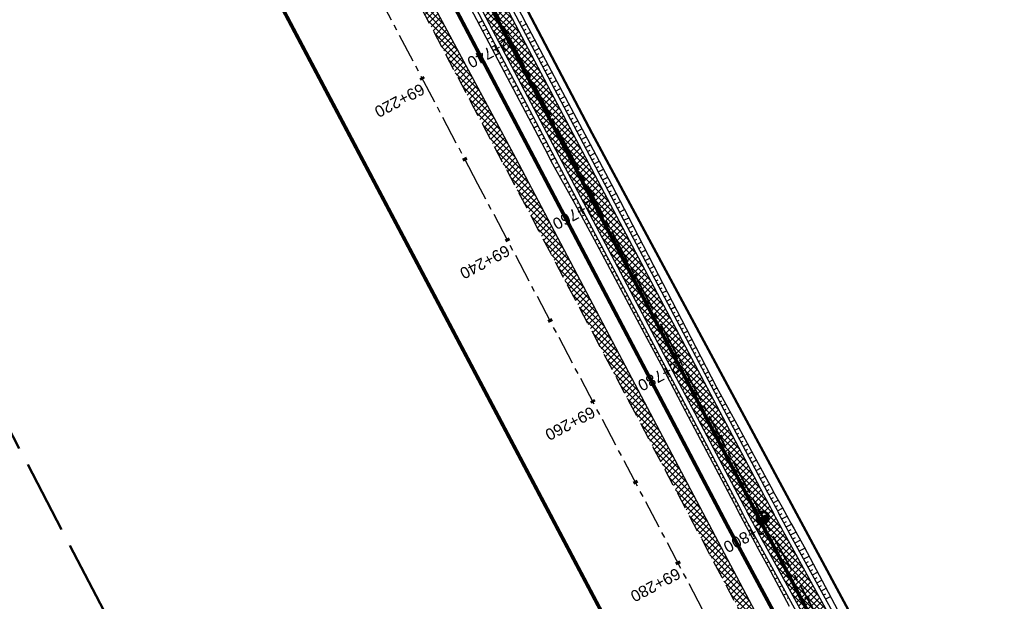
# Model space of a CAD drawing. Header units: metres. Extents: x 7529615 to 7533751, y 5721195 to 5727898.
# Tile 51 of 138: x 7530940 to 7531048, y 5725317 to 5725381. Entities that reach past the tile are written whole.
import ezdxf

# ---------------------------------------------------------------- set-up
doc = ezdxf.new("R2010")
doc.units = ezdxf.units.M
for name, pattern in [('CENTER', [50.8, 31.75, -6.35, 6.35, -6.35]), ('CENTER2', [28.575, 19.05, -3.175, 3.175, -3.175]), ('HIDDEN', [9.525, 6.35, -3.175]), ('L_0_09', [2.5, 2, -0.5])]:
    doc.linetypes.add(name, pattern=pattern)
for name, color, linetype in [('C-DROGI-SYTUACJA-ETYKIETY', 7, 'Continuous'), ('D-hatch-pobocza', 131, 'Continuous'), ('D-pobocza', 60, 'Continuous'), ('D-rowy', 160, 'Continuous'), ('D-skarpa', 2, 'Continuous'), ('D-skarpa-kreskowanie', 2, 'Continuous')]:
    doc.layers.add(name, color=color, linetype=linetype)
for name, color, linetype, lineweight, true_color in [('D-hatch-ciag-pieszo-rowerowy', 7, 'Continuous', 13, 0xff9f80), ('D-linia-podzialowa-ZRID', 7, 'Continuous', 50, 0x40ff00), ('zakres-mdcp', 7, 'L_0_09', 50, 0xff05ff)]:
    doc.layers.add(name, color=color, linetype=linetype, lineweight=lineweight, true_color=true_color)
for name, color, linetype, lineweight in [('D-krawędzie', 3, 'Continuous', 30), ('D-obrzeża', 2, 'Continuous', 30), ('D-oś', 2, 'CENTER', 30), ('D-pas-drogowy', 7, 'HIDDEN', 50)]:
    doc.layers.add(name, color=color, linetype=linetype, lineweight=lineweight)
doc.layers.add('poprzeczki', color=7, linetype='Continuous', true_color=0x0000c7)
doc.styles.get("Standard").update_dxf_attribs({"font": 'arial.ttf'})
pattern_1 = [(45, (0, 0), (-0.33675960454, 0.33675960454), []), (135, (0, 0), (-0.33675960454, -0.33675960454), [])]

# ---------------------------------------------------------------- blocks, each defined once
blk = doc.blocks.new('AeccTickLine')
at = {"color": 0, "linetype": 'ByBlock', "lineweight": -2}
blk.add_line((0, 1), (0, -1), dxfattribs=at)
blk = doc.blocks.new('kilometraz')
at = {"linetype": 'ByBlock', "lineweight": -2}
blk.add_hatch(color=0, dxfattribs=at).paths.add_polyline_path([(0, -0.28125, 0.41421356), (0.28125, 0, 0.41421356), (0, 0.28125)])
at = {"color": 0, "linetype": 'ByBlock', "lineweight": -2}
blk.add_line((0, 0.28125), (0, -0.28125), dxfattribs=at)
blk.add_circle((0, 0), 0.28125, dxfattribs=at)

msp = doc.modelspace()

# ---------------------------------------------------------------- hatches: boundary and pattern name
at = {"layer": 'D-hatch-ciag-pieszo-rowerowy'}
h = msp.add_hatch(dxfattribs=at)
h.set_pattern_fill('ANSI37', color=256, scale=0.15, style=0)
h.set_pattern_definition(pattern_1)
h.paths.add_polyline_path([(7530966.879, 5725432.357), (7530965.549, 5725432.2), (7530999.633, 5725367.556), (7531003.472, 5725360.289), (7531004.677, 5725360.684), (7531000.738, 5725368.139)])
h.paths.add_polyline_path([(7530965.549, 5725432.2), (7530964.218, 5725432.043), (7530998.527, 5725366.973), (7531002.267, 5725359.893), (7531003.472, 5725360.289), (7530999.633, 5725367.556)])
h = msp.add_hatch(dxfattribs=at)
h.set_pattern_fill('ANSI37', color=256, scale=0.15, style=0)
h.set_pattern_definition(pattern_1)
h.paths.add_polyline_path([(7531004.677, 5725360.684), (7531003.472, 5725360.289), (7531020.53, 5725328.004, 0.0040668), (7531022.845, 5725323.708), (7531032.808, 5725305.571, -0.0042281), (7531035.213, 5725301.104), (7531043.691, 5725285.032), (7531044.822, 5725285.569), (7531036.314, 5725301.696, 0.0042281), (7531033.909, 5725306.164), (7531023.945, 5725324.301, -0.0040668), (7531021.63, 5725328.597)])
h.paths.add_polyline_path([(7531003.472, 5725360.289), (7531002.267, 5725359.893), (7531019.429, 5725327.411, 0.0040668), (7531021.744, 5725323.115), (7531031.707, 5725304.978, -0.0042281), (7531034.112, 5725300.511), (7531042.561, 5725284.496), (7531043.691, 5725285.032), (7531035.213, 5725301.104, 0.0042281), (7531032.808, 5725305.571), (7531022.845, 5725323.708, -0.0040668), (7531020.53, 5725328.004)])
at = {"layer": 'D-hatch-pobocza'}
h = msp.add_hatch(dxfattribs=at)
h.set_pattern_fill('ANSI37', color=256, scale=0.15, style=0)
h.set_pattern_definition(pattern_1)
h.paths.add_polyline_path([(7531057.01, 5725246.72), (7531044.19, 5725271.11), (7531030.97, 5725296.42), (7531019.37, 5725318.31), (7531007.54, 5725340.71), (7530994.47, 5725365.47), (7530982.58, 5725387.65), (7530971.81, 5725408.22), (7530959.96, 5725430.76), (7530944.54, 5725460.14), (7530935.92, 5725477.07), (7530923.1, 5725500.31), (7530908, 5725529.49), (7530889.658, 5725563.375), (7530889.586, 5725561.257), (7530918.172, 5725507.178), (7530950.163, 5725446.305), (7530993.419, 5725364.265), (7531022.766, 5725308.719), (7531053.81, 5725249.872), (7531081.166, 5725197.875), (7531103.902, 5725154.541), (7531128.123, 5725108.448), (7531149.321, 5725068.209), (7531151.44, 5725067.36), (7531152.004, 5725067.286), (7531141.2, 5725086.69), (7531129.87, 5725108.78), (7531118.46, 5725130.11), (7531107.39, 5725151.39), (7531095.36, 5725174.01), (7531083.61, 5725196.49), (7531071.56, 5725218.8)])

# ---------------------------------------------------------------- linework, layer by layer
at = {"layer": 'D-krawędzie', "linetype": 'HIDDEN', "ltscale": 0.3, "flags": 128}
msp.add_lwpolyline([(7530572.01, 5726166.06), (7530620.381, 5726072.761), (7530641.555, 5726032.008), (7530660.961, 5725995.07), (7530689.128, 5725941.54), (7530707.336, 5725907.032), (7530725.256, 5725873.093), (7530743.97, 5725837.654), (7530770.527, 5725787.119), (7530787.864, 5725754.267), (7530809.898, 5725712.542), (7530824.739, 5725684.389), (7530840.856, 5725653.693), (7530860.675, 5725616.154), (7530865.283, 5725607.394), (7530878.05, 5725583.08), (7530918.172, 5725507.178), (7530950.163, 5725446.305), (7530993.419, 5725364.265), (7531022.766, 5725308.719), (7531053.81, 5725249.872), (7531081.166, 5725197.875), (7531103.902, 5725154.541), (7531128.123, 5725108.448), (7531149.3, 5725068.25), (7531167.38, 5725033.767), (7531197.165, 5724976.988), (7531228.151, 5724918.034), (7531253.153, 5724870.491), (7531286.796, 5724806.654), (7531306.74, 5724768.665), (7531335.094, 5724714.652), (7531357.319, 5724672.439), (7531373.645, 5724641.454), (7531392.162, 5724605.999), (7531418.48, 5724555.853), (7531439.727, 5724515.582), (7531468.399, 5724461.077), (7531491.782, 5724416.528), (7531531.99, 5724339.833), (7531557.227, 5724291.659), (7531569.852, 5724267.577), (7531591.376, 5724226.548), (7531610.004, 5724191.103), (7531616.883, 5724177.999), (7531629.985, 5724153.025), (7531641.007, 5724132.022), (7531664.906, 5724087.617), (7531677.644, 5724064.786), (7531683.112, 5724054.988), (7531686.753, 5724048.18), (7531695.448, 5724031.697), (7531703.749, 5724015.917), (7531709.214, 5724005.514), (7531719.389, 5723986.147), (7531726.295, 5723973), (7531732.741, 5723960.736), (7531735.13, 5723956.19)], dxfattribs=at)
at = {"layer": 'D-linia-podzialowa-ZRID', "color": 12, "ltscale": 15, "true_color": 0xc70000}
msp.add_lwpolyline([(7530900.952, 5725579.946), (7530904.81, 5725571.977), (7530903.682, 5725568.566), (7530908.901, 5725558.845), (7530910.252, 5725545.672), (7530912.873, 5725538.646), (7530945.278, 5725478.464), (7530959.692, 5725450.246), (7531002.827, 5725368.192), (7531044.704, 5725290.314), (7531064.099, 5725253.213), (7531083.01, 5725216.678), (7531113.013, 5725158.466), (7531137.364, 5725113.071), (7531150.831, 5725086.712), (7531159.746, 5725076.641)], dxfattribs=at)
at = {"layer": 'D-obrzeża'}
for points in [[(7531033.909, 5725306.164), (7531023.945, 5725324.301, -0.0040668), (7531021.63, 5725328.597), (7531000.738, 5725368.139), (7530957.484, 5725450.176), (7530925.491, 5725511.052), (7530911.472, 5725537.574, -0.1134664), (7530908.012, 5725550.564), (7530907.843, 5725555.506, 0.1127731), (7530906.702, 5725559.812), (7530903.597, 5725565.724, -0.1193449), (7530903.024, 5725568.007), (7530902.99, 5725572.112)], [(7530898.537, 5725569.984), (7530903.161, 5725561.178, -0.1127731), (7530905.442, 5725552.566), (7530905.533, 5725549.904, 0.1134664), (7530908.993, 5725536.913), (7530923.28, 5725509.886), (7530955.272, 5725449.011), (7530998.527, 5725366.973), (7531019.429, 5725327.411, 0.0040668), (7531021.744, 5725323.115), (7531031.707, 5725304.978, -0.0042281)]]:
    msp.add_lwpolyline(points, format="xyb", dxfattribs=at)
at = {"layer": 'D-oś', "ltscale": 0.1}
msp.add_lwpolyline([(7531164.28, 5725032.142), (7531146.202, 5725066.622), (7531125.026, 5725106.818), (7531100.803, 5725152.914), (7531078.067, 5725196.247), (7531050.713, 5725248.241), (7531019.672, 5725307.084), (7530990.323, 5725362.632), (7530947.066, 5725444.675), (7530915.075, 5725505.546), (7530874.954, 5725581.449)], dxfattribs=at)
at = {"layer": 'D-oś', "linetype": 'CENTER2', "lineweight": 35, "ltscale": 0.2}
msp.add_lwpolyline([(7530894.636, 5725580.102), (7530904.4, 5725561.506, -0.1127731), (7530906.681, 5725552.894), (7530906.773, 5725550.234, 0.1134664), (7530910.233, 5725537.244), (7530924.386, 5725510.469), (7530956.378, 5725449.593), (7530999.633, 5725367.556), (7531020.53, 5725328.004, 0.0040668), (7531022.845, 5725323.708), (7531022.845, 5725323.708), (7531032.808, 5725305.571, -0.0042281)], format="xyb", dxfattribs=at)
at = {"layer": 'D-pas-drogowy', "ltscale": 0.2, "flags": 128}
msp.add_lwpolyline([(7531633.019, 5724182.834, 0.4, 0.4, 0), (7531617.559, 5724211.608, 0.4, 0.4, 0), (7531566.784, 5724302.736, 0.4, 0.4, 0), (7531538.419, 5724356.47, 0.4, 0.4, 0), (7531526.32, 5724379.39, 0.4, 0.4, 0), (7531516.102, 5724393.607, 0.4, 0.4, 0.0014851), (7531513.78, 5724396.838, 0.4, 0.4, 0), (7531501.87, 5724413.41, 0.4, 0.4, 0), (7531474.926, 5724464.508, 0.4, 0.4, 0), (7531446.2, 5724518.992, 0.4, 0.4, 0), (7531424.962, 5724559.262, 0.4, 0.4, 0), (7531398.444, 5724609.566, 0.4, 0.4, 0), (7531379.647, 5724645.216, 0.4, 0.4, 0), (7531365.23, 5724672.56, 0.4, 0.4, 0), (7531341.306, 5724717.915, 0.4, 0.4, 0), (7531312.9, 5724771.789, 0.4, 0.4, 0), (7531292.591, 5724810.307, 0.4, 0.4, 0), (7531259.392, 5724873.271, 0.4, 0.4, 0), (7531233.74, 5724921.923, 0.4, 0.4, 0), (7531203.073, 5724980.092, 0.4, 0.4, 0), (7531173.471, 5725036.225, 0.4, 0.4, 0), (7531168.27, 5725046.09, 0.4, 0.4, 0), (7531172.29, 5725062.58, 0.4, 0.4, 0), (7531166.31, 5725074.58, 0.4, 0.4, 0), (7531150.32, 5725079.6, 0.4, 0.4, 0), (7531141.5, 5725096.43, 0.4, 0.4, 0), (7531109.312, 5725157.814, 0.4, 0.4, 0), (7531086.641, 5725201.048, 0.4, 0.4, 0), (7531059.198, 5725253.384, 0.4, 0.4, 0), (7531028.207, 5725312.489, 0.4, 0.4, 0), (7530999.105, 5725367.99, 0.4, 0.4, 0), (7530956.248, 5725449.725, 0.4, 0.4, 0), (7530924.398, 5725510.464, 0.4, 0.4, 0), (7530897.51, 5725561.74, 0.4, 0.4, 0), (7530894.46, 5725566.14, 0.4, 0.4, 0), (7530892.16, 5725570.49, 0.4, 0.4, 0), (7530869.363, 5725613.307, 0.4, 0.4, 0), (7530861.694, 5725627.705, 0.4, 0.4, 0), (7530852.74, 5725644.52, 0.4, 0.4, 0), (7530831.51, 5725684.2, 0.4, 0.4, 0), (7530811.13, 5725722.52, 0.4, 0.4, 0), (7530792.348, 5725757.941, 0.4, 0.4, 0), (7530768.03, 5725803.8, 0.4, 0.4, 0), (7530748.769, 5725840.179, 0.4, 0.4, 0), (7530727.7, 5725879.97, 0.4, 0.4, 0), (7530712.098, 5725909.545, 0.4, 0.4, 0), (7530693.644, 5725944.645, 0.4, 0.4, 0), (7530665.702, 5725997.539, 0.4, 0.4, 0), (7530641.76, 5726042.88, 0.4, 0.4, 0), (7530616.5, 5726091.48, 0.4, 0.4, 0), (7530604.628, 5726114.32, 0.4, 0.4, -0.0077628), (7530602.5, 5726118.43, 0.4, 0.4, 0), (7530603.992, 5726123.395, 0.4, 0.4, 0), (7530606.53, 5726131.84, 0.4, 0.4, 0), (7530603.27, 5726136.83, 0.4, 0.4, 0), (7530593.776, 5726151.369, 0.4, 0.4, 0), (7530590.203, 5726156.84, 0.4, 0.4, 0), (7530583.3, 5726167.41, 0.4, 0.4, 0), (7530580.578, 5726170.428, 0.4, 0.4, 0), (7530575.85, 5726175.67, 0.4, 0.4, 0), (7530569.01, 5726186.66, 0.4, 0.4, 0), (7530562.555, 5726199.189, 0.4, 0.4, 0), (7530555.67, 5726211.39, 0.4, 0.4, 0), (7530548.29, 5726224.23, 0.4, 0.4, 0), (7530540.58, 5726237.71, 0.4, 0.4, 0), (7530532.68, 5726252.65, 0.4, 0.4, 0), (7530524.06, 5726269.35, 0.4, 0.4, 0), (7530502.82, 5726309.91, 0.4, 0.4, 0), (7530488.83, 5726336.63, 0.4, 0.4, 0), (7530466.03, 5726380.16, 0.4, 0.4, 0), (7530438.47, 5726432.77, 0.4, 0.4, 0), (7530424.53, 5726459.09, 0.4, 0.4, 0), (7530401.63, 5726502.97, 0.4, 0.4, 0), (7530383.38, 5726538.06, 0.4, 0.4, 0), (7530353.97, 5726593.52, 0.4, 0.4, 0), (7530338.47, 5726622.74, 0.4, 0.4, 0), (7530322.01, 5726653.88, 0.4, 0.4, 0), (7530297.54, 5726700.33, 0.4, 0.4, 0), (7530287.38, 5726719.6, 0.4, 0.4, 0), (7530285.95, 5726722.316, 0.4, 0.4, 0), (7530280.26, 5726733.12, 0.4, 0.4, 0), (7530266.73, 5726758.74, 0.4, 0.4, 0), (7530260.42, 5726770.47, 0.4, 0.4, 0), (7530253.25, 5726783.82, 0.4, 0.4, 0), (7530244.95, 5726799.33, 0.4, 0.4, 0), (7530239.39, 5726808.49, 0.4, 0.4, 0), (7530238.29, 5726807.9, 0.4, 0.4, 0), (7530218.11, 5726850.67, 0.4, 0.4, 0), (7530175.907, 5726928.168, 0.4, 0.4, 0), (7530096.68, 5727076.15, 0.4, 0.4, 0), (7530094.68, 5727079.89, 0.4, 0.4, 0), (7530064.597, 5727135.523, 0.4, 0.4, 0), (7530046.731, 5727168.892, 0.4, 0.4, 0), (7530025.803, 5727208.461, 0.4, 0.4, 0), (7530012.847, 5727232.979, 0.4, 0.4, 0), (7529994.15, 5727268.45, 0.4, 0.4, 0), (7529981.671, 5727291.93, 0.4, 0.4, 0), (7529949.89, 5727351.73, 0.4, 0.4, 0), (7529924.75, 5727399.03, 0.4, 0.4, 0), (7529915.516, 5727417.1, 0.4, 0.4, 0), (7529885.83, 5727475.19, 0.4, 0.4, 0), (7529862.56, 5727519.97, 0.4, 0.4, 0), (7529852.985, 5727538.191, 0.4, 0.4, 0), (7529836.513, 5727569.511, 0.4, 0.4, 0), (7529815.369, 5727609.141, 0.4, 0.4, 0), (7529792.795, 5727651.247, 0.4, 0.4, 0), (7529774.199, 5727685.858, 0.4, 0.4, 0), (7529746.966, 5727736.059, 0.4, 0.4, 0), (7529733.92, 5727757.62, 0.4, 0.4, 0), (7529708.607, 5727806.389, 0.4, 0.4, 0), (7529688.492, 5727796.345, 0.4, 0.4, 0), (7529723.55, 5727729.88, 0.4, 0.4, 0), (7529725.42, 5727730.2, 0.4, 0.4, 0), (7529735.38, 5727711.28, 0.4, 0.4, 0), (7529739.21, 5727707.77, 0.4, 0.4, 0), (7529753.31, 5727681.13, 0.4, 0.4, 0), (7529755.178, 5727682.114, 0.4, 0.4, 0), (7529792.102, 5727611.923, 0.4, 0.4, 0), (7529811.741, 5727574.662, 0.4, 0.4, 0), (7529835.194, 5727530.193, 0.4, 0.4, 0), (7529857.56, 5727487.787, 0.4, 0.4, 0), (7529875.155, 5727454.426, 0.4, 0.4, 0), (7529890.63, 5727425.131, 0.4, 0.4, 0), (7529900.671, 5727406.159, 0.4, 0.4, 0), (7529953.284, 5727306.747, 0.4, 0.4, 0), (7529983.208, 5727250.207, 0.4, 0.4, 0), (7530015.379, 5727189.42, 0.4, 0.4, 0), (7530062.319, 5727099.625, 0.4, 0.4, 0), (7530100.06, 5727027.16, 0.4, 0.4, 0), (7530105.06, 5727018.32, 0.4, 0.4, 0), (7530143.175, 5726945.066, 0.4, 0.4, 0), (7530170.547, 5726892.961, 0.4, 0.4, 0), (7530195.92, 5726850.75, 0.4, 0.4, 0), (7530194.71, 5726849.15, 0.4, 0.4, 0), (7530197.22, 5726845.06, 0.4, 0.4, 0), (7530254.03, 5726738.21, 0.4, 0.4, 0), (7530261.371, 5726724.163, 0.4, 0.4, 0), (7530281.54, 5726685.57, 0.4, 0.4, 0), (7530289.214, 5726671.967, 0.4, 0.4, 0), (7530300.51, 5726651.778, 0.4, 0.4, 0), (7530303.939, 5726645.168, 0.4, 0.4, 0), (7530334.708, 5726583.665, 0.4, 0.4, 0), (7530397.759, 5726458.5, 0.4, 0.4, 0), (7530450.41, 5726357.28, 0.4, 0.4, 0), (7530482.4, 5726303.41, 0.4, 0.4, 0), (7530483.688, 5726301.003, 0.4, 0.4, 0), (7530491.35, 5726283.94, 0.4, 0.4, 0), (7530512.67, 5726243.78, 0.4, 0.4, 0), (7530529.43, 5726209.46, 0.4, 0.4, 0), (7530571.29, 5726130.56, 0.4, 0.4, 0), (7530581.28, 5726107.21, 0.4, 0.4, 0), (7530591.16, 5726088.44, 0.4, 0.4, 0), (7530597.42, 5726080.68, 0.4, 0.4, 0), (7530607.21, 5726063.51, 0.4, 0.4, 0), (7530610.82, 5726061.93, 0.4, 0.4, 0), (7530634.935, 5726016.147, 0.4, 0.4, 0), (7530642.914, 5726001.078, 0.4, 0.4, 0), (7530695.12, 5725902.09, 0.4, 0.4, 0), (7530708.718, 5725876.303, 0.4, 0.4, 0), (7530755.54, 5725787.51, 0.4, 0.4, 0), (7530802.56, 5725694.925, 0.4, 0.4, 0), (7530840.085, 5725624.059, 0.4, 0.4, 0), (7530865.243, 5725577.494, 0.4, 0.4, 0), (7530914.557, 5725484.684, 0.4, 0.4, 0), (7530964.182, 5725390.836, 0.4, 0.4, 0), (7531008.007, 5725307.954, 0.4, 0.4, 0), (7531059.253, 5725211.041, 0.4, 0.4, 0), (7531127.66, 5725081.67, 0.4, 0.4, 0), (7531345.12, 5724669.94, 0.4, 0.4, 0), (7531388.464, 5724586.93, 0.4, 0.4, 0), (7531412.35, 5724541.183, 0.4, 0.4, 0), (7531482.09, 5724407.62, 0.4, 0.4, 0), (7531504.02, 5724366.79, 0.4, 0.4, 0), (7531519.374, 5724337.52, 0.4, 0.4, 0), (7531563.749, 5724252.932, 0.4, 0.4, 0), (7531602.175, 5724179.681, 0.4, 0.4, 0), (7531619.177, 5724147.204, 0.4, 0.4, 0), (7531625.038, 5724135.635, 0.4, 0.4, 0), (7531656.796, 5724073.316, 0.4, 0.4, 0), (7531675.12, 5724037.36, 0.4, 0.4, 0), (7531682.71, 5724022.92, 0.4, 0.4, 0), (7531705.565, 5723979.811, 0.4, 0.4, 0), (7531736.606, 5723921.262, 0.4, 0.4, 0), (7531750.46, 5723895.13, 0.4, 0.4, 0), (7531740.77, 5723886.56, 0.4, 0.4, 0), (7531732.86, 5723885, 0.4, 0.4, 0), (7531722.18, 5723887.77, 0.4, 0.4, 0), (7531729.87, 5723862.17, 0.4, 0.4, 0), (7531742.92, 5723861.93, 0.4, 0.4, 0), (7531763.71, 5723859.52, 0.4, 0.4, 0), (7531768.42, 5723854.12, 0.4, 0.4, 0), (7531787.42, 5723817.97, 0.4, 0.4, 0), (7531795.57, 5723809.82, 0.4, 0.4, 0), (7531816.347, 5723819.85, 0.4, 0.4, 0), (7531816.347, 5723819.85, 0.4, 0.4, 0), (7531805.06, 5723843.23, 0.4, 0.4, 0), (7531803.61, 5723886.23, 0.4, 0.4, 0), (7531803.61, 5723886.23, 0.4, 0.4, 0), (7531780.08, 5723929.25, 0.4, 0.4, 0), (7531758.69, 5723936.76, 0.4, 0.4, 0), (7531749.359, 5723946.412, 0.4, 0.4, 0), (7531742.71, 5723953.29, 0.4, 0.4, 0), (7531735.177, 5723967.878, 0.4, 0.4, 0), (7531722.37, 5723992.68, 0.4, 0.4, 0), (7531705.042, 5724030.886, 0.4, 0.4, 0), (7531699.47, 5724043.17, 0.4, 0.4, 0), (7531692.69, 5724058.11, 0.4, 0.4, 0), (7531679.672, 5724084.017, 0.4, 0.4, 0), (7531674.55, 5724094.21, 0.4, 0.4, 0), (7531666.633, 5724114.003, 0.4, 0.4, 0), (7531649, 5724153.82, 0.4, 0.4, 0), (7531641.49, 5724149.34, 0.4, 0.4, 0), (7531626.04, 5724179.34, 0.4, 0.4, 0), (7531633.03, 5724182.84, 0, 0, 0)], format="xyseb", dxfattribs=at)
at = {"layer": 'D-pobocza'}
for points in [[(7530898.085, 5725569.768), (7530902.718, 5725560.945, -0.1127731), (7530904.942, 5725552.549), (7530905.038, 5725549.771, 0.1134664), (7530908.497, 5725536.781), (7530922.837, 5725509.653), (7530954.83, 5725448.778), (7530998.085, 5725366.74), (7531018.989, 5725327.174, 0.0040668), (7531021.304, 5725322.878), (7531031.267, 5725304.741, -0.0042281)], [(7531034.349, 5725306.401), (7531024.385, 5725324.538, -0.0040668), (7531022.07, 5725328.834), (7531001.18, 5725368.373), (7530957.927, 5725450.408), (7530925.934, 5725511.285), (7530911.968, 5725537.706, -0.1134664), (7530908.508, 5725550.696), (7530908.342, 5725555.523, 0.1127731), (7530907.145, 5725560.044), (7530903.027, 5725567.886)]]:
    msp.add_lwpolyline(points, format="xyb", dxfattribs=at)
msp.add_lwpolyline([(7531149.321, 5725068.209), (7531151.44, 5725067.36), (7531152.004, 5725067.286), (7531141.2, 5725086.69), (7531129.87, 5725108.78), (7531118.46, 5725130.11), (7531107.39, 5725151.39), (7531095.36, 5725174.01), (7531083.61, 5725196.49), (7531071.56, 5725218.8), (7531057.01, 5725246.72), (7531044.19, 5725271.11), (7531030.97, 5725296.42), (7531019.37, 5725318.31), (7531007.54, 5725340.71), (7530994.47, 5725365.47), (7530982.58, 5725387.65), (7530971.81, 5725408.22), (7530959.96, 5725430.76), (7530944.54, 5725460.14), (7530935.92, 5725477.07), (7530923.1, 5725500.31), (7530908, 5725529.49), (7530889.658, 5725563.375)], dxfattribs=at)
at = {"layer": 'D-rowy', "linetype": 'HIDDEN', "ltscale": 0.1, "const_width": 0.4, "flags": 128}
msp.add_lwpolyline([(7531149.9, 5725074.79), (7531149.9, 5725074.79), (7531138.641, 5725096.214), (7531118.877, 5725133.871), (7531109.577, 5725151.722), (7531096.948, 5725175.106), (7531083.449, 5725201.131), (7531075.375, 5725216.126), (7531058.983, 5725247.129), (7531038.532, 5725286.309), (7531017.626, 5725325.254), (7530968.704, 5725418.289), (7530946.218, 5725461.539)], dxfattribs=at)
at = {"layer": 'D-skarpa', "linetype": 'Continuous'}
for points in [[(7530956.726, 5725444.573), (7530957.248, 5725443.601), (7530961.367, 5725435.716), (7530963.687, 5725431.287), (7530972.954, 5725413.563), (7530975.274, 5725409.134), (7530984.482, 5725391.379), (7530986.817, 5725386.958), (7530989.166, 5725382.544), (7530996.173, 5725369.281), (7530997.638, 5725366.505), (7530998.504, 5725364.855), (7531000.926, 5725360.48), (7531003.308, 5725356.084), (7531008.015, 5725347.261), (7531010.371, 5725342.85), (7531012.699, 5725338.426), (7531018.697, 5725327.036), (7531018.757, 5725326.922), (7531019.701, 5725325.144), (7531020.657, 5725323.371), (7531021.02, 5725322.706), (7531022.098, 5725320.734), (7531024.422, 5725316.431)], [(7530993.254, 5725384.699), (7530995.568, 5725380.267), (7531001.728, 5725368.661), (7531002.601, 5725367.02), (7531004.948, 5725362.605), (7531007.259, 5725358.171), (7531009.555, 5725353.729), (7531014.144, 5725344.844), (7531016.459, 5725340.412), (7531018.84, 5725336.015), (7531021.226, 5725331.621), (7531022.604, 5725329.1), (7531022.665, 5725328.989), (7531023.624, 5725327.252), (7531024.594, 5725325.521), (7531024.962, 5725324.871), (7531026.042, 5725322.9), (7531028.348, 5725318.588), (7531030.735, 5725314.069)]]:
    msp.add_lwpolyline(points, dxfattribs=at)
at = {"layer": 'D-skarpa-kreskowanie', "linetype": 'Continuous'}
for p, q in [((7530990.829, 5725380.502, 107.726), (7530990.372, 5725380.261, 107.381)), ((7530991.062, 5725380.059, 107.727), (7530990.834, 5725379.939, 107.555)), ((7530994.869, 5725380.343, 107.862), (7530995.128, 5725380.48, 107.667)), ((7530995.102, 5725379.901, 107.864), (7530995.618, 5725380.173, 107.475)), ((7530991.295, 5725379.617, 107.729), (7530990.839, 5725379.377, 107.385)), ((7530991.528, 5725379.175, 107.73), (7530991.3, 5725379.055, 107.559)), ((7530995.335, 5725379.459, 107.865), (7530995.594, 5725379.595, 107.67)), ((7530995.569, 5725379.016, 107.867), (7530996.087, 5725379.29, 107.476)), ((7530991.761, 5725378.733, 107.732), (7530991.306, 5725378.492, 107.389)), ((7530991.995, 5725378.29, 107.734), (7530991.767, 5725378.17, 107.562)), ((7530992.228, 5725377.848, 107.735), (7530991.773, 5725377.608, 107.392)), ((7530995.802, 5725378.574, 107.868), (7530996.062, 5725378.711, 107.672)), ((7530996.035, 5725378.132, 107.87), (7530996.556, 5725378.406, 107.477)), ((7530996.268, 5725377.69, 107.872), (7530996.529, 5725377.827, 107.675)), ((7530992.461, 5725377.406, 107.737), (7530992.234, 5725377.286, 107.565)), ((7530992.694, 5725376.963, 107.738), (7530992.24, 5725376.724, 107.396)), ((7530996.501, 5725377.247, 107.873), (7530997.025, 5725377.523, 107.479)), ((7530996.735, 5725376.805, 107.875), (7530996.997, 5725376.943, 107.677)), ((7530992.927, 5725376.521, 107.74), (7530992.701, 5725376.402, 107.569)), ((7530993.161, 5725376.079, 107.741), (7530992.707, 5725375.84, 107.4)), ((7530996.968, 5725376.363, 107.876), (7530997.493, 5725376.64, 107.48)), ((7530997.201, 5725375.92, 107.878), (7530997.464, 5725376.059, 107.679)), ((7530997.434, 5725375.478, 107.879), (7530997.962, 5725375.757, 107.481)), ((7530993.394, 5725375.637, 107.743), (7530993.167, 5725375.517, 107.572)), ((7530993.627, 5725375.194, 107.745), (7530993.174, 5725374.956, 107.404)), ((7530993.86, 5725374.752, 107.746), (7530993.634, 5725374.633, 107.576)), ((7530997.667, 5725375.036, 107.881), (7530997.932, 5725375.175, 107.682)), ((7530997.901, 5725374.594, 107.883), (7530998.431, 5725374.873, 107.483)), ((7530994.093, 5725374.31, 107.748), (7530993.642, 5725374.071, 107.407)), ((7530994.327, 5725373.867, 107.749), (7530994.101, 5725373.748, 107.579)), ((7530998.134, 5725374.151, 107.884), (7530998.4, 5725374.291, 107.684)), ((7530998.367, 5725373.709, 107.886), (7530998.9, 5725373.99, 107.484)), ((7530994.56, 5725373.425, 107.751), (7530994.109, 5725373.187, 107.411)), ((7530994.793, 5725372.983, 107.752), (7530994.568, 5725372.864, 107.583)), ((7530995.026, 5725372.541, 107.754), (7530994.576, 5725372.303, 107.415)), ((7530998.6, 5725373.267, 107.887), (7530998.867, 5725373.407, 107.686)), ((7530998.833, 5725372.824, 107.889), (7530999.369, 5725373.107, 107.485)), ((7530999.066, 5725372.382, 107.89), (7530999.335, 5725372.524, 107.688)), ((7530995.259, 5725372.098, 107.756), (7530995.034, 5725371.98, 107.586)), ((7530995.493, 5725371.656, 107.757), (7530995.043, 5725371.419, 107.418)), ((7530999.3, 5725371.94, 107.892), (7530999.837, 5725372.223, 107.487)), ((7530999.533, 5725371.497, 107.894), (7530999.802, 5725371.64, 107.691)), ((7530995.726, 5725371.214, 107.759), (7530995.501, 5725371.095, 107.59)), ((7530995.959, 5725370.771, 107.76), (7530995.51, 5725370.535, 107.422)), ((7530996.192, 5725370.329, 107.762), (7530995.968, 5725370.211, 107.593)), ((7530999.766, 5725371.055, 107.895), (7531000.306, 5725371.34, 107.488)), ((7530999.999, 5725370.613, 107.897), (7531000.27, 5725370.756, 107.693)), ((7531000.232, 5725370.171, 107.898), (7531000.775, 5725370.457, 107.489)), ((7530996.425, 5725369.887, 107.764), (7530995.977, 5725369.651, 107.426)), ((7530996.659, 5725369.445, 107.765), (7530996.435, 5725369.326, 107.596)), ((7531000.466, 5725369.728, 107.9), (7531000.738, 5725369.872, 107.695)), ((7531000.699, 5725369.286, 107.902), (7531001.244, 5725369.573, 107.491)), ((7530996.892, 5725369.002, 107.767), (7530996.444, 5725368.766, 107.429)), ((7530997.125, 5725368.56, 107.768), (7530996.901, 5725368.442, 107.6)), ((7530997.358, 5725368.118, 107.77), (7530996.911, 5725367.882, 107.433)), ((7531000.932, 5725368.844, 107.903), (7531001.205, 5725368.988, 107.697)), ((7531001.165, 5725368.401, 107.905), (7531001.713, 5725368.69, 107.492)), ((7530997.591, 5725367.675, 107.771), (7530997.368, 5725367.558, 107.603)), ((7530997.825, 5725367.233, 107.773), (7530997.378, 5725366.997, 107.436)), ((7531001.399, 5725367.959, 107.906), (7531001.673, 5725368.104, 107.7)), ((7531001.632, 5725367.517, 107.908), (7531002.182, 5725367.808, 107.494)), ((7531001.866, 5725367.075, 107.909), (7531002.141, 5725367.221, 107.702)), ((7530998.058, 5725366.791, 107.775), (7530997.835, 5725366.673, 107.606)), ((7530998.291, 5725366.349, 107.776), (7530997.844, 5725366.112, 107.439)), ((7531002.1, 5725366.633, 107.911), (7531002.651, 5725366.925, 107.495)), ((7531002.333, 5725366.191, 107.913), (7531002.61, 5725366.337, 107.704)), ((7531002.567, 5725365.749, 107.914), (7531003.121, 5725366.042, 107.496)), ((7530998.525, 5725365.907, 107.778), (7530998.301, 5725365.788, 107.609)), ((7530998.759, 5725365.464, 107.779), (7530998.309, 5725365.227, 107.44)), ((7530998.992, 5725365.022, 107.781), (7530998.768, 5725364.904, 107.612)), ((7531002.8, 5725365.307, 107.916), (7531003.078, 5725365.454, 107.706)), ((7531003.034, 5725364.865, 107.917), (7531003.59, 5725365.159, 107.498)), ((7530999.226, 5725364.58, 107.782), (7530998.785, 5725364.348, 107.45)), ((7530999.459, 5725364.138, 107.784), (7530999.243, 5725364.024, 107.621)), ((7531003.267, 5725364.423, 107.919), (7531003.546, 5725364.57, 107.709)), ((7531003.501, 5725363.981, 107.92), (7531004.06, 5725364.276, 107.499)), ((7530999.693, 5725363.696, 107.786), (7530999.27, 5725363.473, 107.467)), ((7530999.926, 5725363.254, 107.787), (7530999.719, 5725363.145, 107.631)), ((7531000.16, 5725362.812, 107.789), (7530999.754, 5725362.598, 107.483)), ((7531003.735, 5725363.538, 107.922), (7531004.014, 5725363.686, 107.711)), ((7531003.968, 5725363.096, 107.924), (7531004.529, 5725363.393, 107.501)), ((7531004.202, 5725362.654, 107.925), (7531004.483, 5725362.803, 107.713)), ((7531000.394, 5725362.37, 107.79), (7531000.195, 5725362.265, 107.641)), ((7531000.627, 5725361.928, 107.792), (7531000.239, 5725361.723, 107.499)), ((7531004.435, 5725362.212, 107.927), (7531004.998, 5725362.509, 107.503)), ((7531004.669, 5725361.77, 107.928), (7531004.949, 5725361.918, 107.717)), ((7531000.861, 5725361.486, 107.794), (7531000.671, 5725361.385, 107.65)), ((7531001.094, 5725361.044, 107.795), (7531000.723, 5725360.847, 107.515)), ((7531001.328, 5725360.602, 107.797), (7531001.146, 5725360.506, 107.66)), ((7531004.902, 5725361.328, 107.93), (7531005.46, 5725361.623, 107.51)), ((7531005.136, 5725360.886, 107.932), (7531005.414, 5725361.033, 107.722)), ((7531005.37, 5725360.444, 107.933), (7531005.922, 5725360.736, 107.516)), ((7531001.561, 5725360.159, 107.798), (7531001.203, 5725359.97, 107.528)), ((7531001.795, 5725359.717, 107.8), (7531001.618, 5725359.624, 107.666)), ((7531005.603, 5725360.002, 107.935), (7531005.878, 5725360.147, 107.727)), ((7531005.837, 5725359.56, 107.936), (7531006.384, 5725359.849, 107.523)), ((7531002.029, 5725359.275, 107.801), (7531001.679, 5725359.091, 107.538)), ((7531002.262, 5725358.833, 107.803), (7531002.09, 5725358.742, 107.673)), ((7531006.07, 5725359.118, 107.938), (7531006.343, 5725359.262, 107.732)), ((7531006.304, 5725358.676, 107.939), (7531006.847, 5725358.962, 107.53)), ((7531002.496, 5725358.391, 107.805), (7531002.156, 5725358.211, 107.548)), ((7531002.729, 5725357.949, 107.806), (7531002.561, 5725357.86, 107.68)), ((7531002.963, 5725357.507, 107.808), (7531002.632, 5725357.332, 107.558)), ((7531006.538, 5725358.233, 107.941), (7531006.808, 5725358.376, 107.737)), ((7531006.771, 5725357.791, 107.943), (7531007.309, 5725358.075, 107.537)), ((7531007.005, 5725357.349, 107.944), (7531007.272, 5725357.49, 107.743)), ((7531003.196, 5725357.065, 107.809), (7531003.033, 5725356.979, 107.686)), ((7531003.43, 5725356.623, 107.811), (7531003.108, 5725356.453, 107.568)), ((7531007.238, 5725356.907, 107.946), (7531007.768, 5725357.187, 107.546)), ((7531007.472, 5725356.465, 107.947), (7531007.735, 5725356.604, 107.749)), ((7531007.705, 5725356.023, 107.949), (7531008.227, 5725356.299, 107.556)), ((7531003.664, 5725356.181, 107.812), (7531003.505, 5725356.097, 107.693)), ((7531003.897, 5725355.739, 107.814), (7531003.581, 5725355.572, 107.576)), ((7531004.131, 5725355.296, 107.816), (7531003.974, 5725355.213, 107.697)), ((7531007.939, 5725355.581, 107.95), (7531008.198, 5725355.718, 107.755)), ((7531008.173, 5725355.139, 107.952), (7531008.686, 5725355.41, 107.565)), ((7531004.364, 5725354.854, 107.817), (7531004.052, 5725354.689, 107.582)), ((7531004.598, 5725354.412, 107.819), (7531004.443, 5725354.33, 107.702)), ((7531008.406, 5725354.697, 107.954), (7531008.661, 5725354.831, 107.762)), ((7531008.64, 5725354.255, 107.955), (7531009.145, 5725354.522, 107.574)), ((7531004.831, 5725353.97, 107.82), (7531004.523, 5725353.807, 107.588)), ((7531005.065, 5725353.528, 107.822), (7531004.912, 5725353.447, 107.706)), ((7531005.299, 5725353.086, 107.824), (7531004.993, 5725352.925, 107.593)), ((7531008.873, 5725353.813, 107.957), (7531009.124, 5725353.945, 107.768)), ((7531009.107, 5725353.37, 107.958), (7531009.604, 5725353.633, 107.583)), ((7531009.34, 5725352.928, 107.96), (7531009.587, 5725353.059, 107.774)), ((7531005.532, 5725352.644, 107.825), (7531005.38, 5725352.564, 107.711)), ((7531005.766, 5725352.202, 107.827), (7531005.464, 5725352.042, 107.599)), ((7531009.574, 5725352.486, 107.962), (7531010.063, 5725352.745, 107.593)), ((7531009.808, 5725352.044, 107.963), (7531010.05, 5725352.172, 107.78)), ((7531005.999, 5725351.76, 107.828), (7531005.849, 5725351.681, 107.715)), ((7531006.233, 5725351.318, 107.83), (7531005.935, 5725351.16, 107.605)), ((7531006.467, 5725350.876, 107.831), (7531006.318, 5725350.797, 107.72)), ((7531010.041, 5725351.602, 107.965), (7531010.522, 5725351.856, 107.602)), ((7531010.275, 5725351.16, 107.966), (7531010.513, 5725351.286, 107.786)), ((7531010.508, 5725350.718, 107.968), (7531010.981, 5725350.968, 107.611)), ((7531006.7, 5725350.433, 107.833), (7531006.405, 5725350.278, 107.611)), ((7531006.934, 5725349.991, 107.835), (7531006.787, 5725349.914, 107.724)), ((7531010.742, 5725350.276, 107.969), (7531010.976, 5725350.4, 107.793)), ((7531010.975, 5725349.834, 107.971), (7531011.44, 5725350.079, 107.621)), ((7531007.167, 5725349.549, 107.836), (7531006.876, 5725349.396, 107.617)), ((7531007.401, 5725349.107, 107.838), (7531007.256, 5725349.031, 107.729)), ((7531011.209, 5725349.392, 107.973), (7531011.439, 5725349.513, 107.799)), ((7531011.443, 5725348.95, 107.974), (7531011.899, 5725349.191, 107.63)), ((7531007.634, 5725348.665, 107.839), (7531007.347, 5725348.513, 107.622)), ((7531007.868, 5725348.223, 107.841), (7531007.725, 5725348.148, 107.733)), ((7531008.102, 5725347.781, 107.842), (7531007.818, 5725347.631, 107.628)), ((7531011.676, 5725348.507, 107.976), (7531011.902, 5725348.627, 107.805)), ((7531011.91, 5725348.065, 107.977), (7531012.358, 5725348.302, 107.64)), ((7531012.143, 5725347.623, 107.979), (7531012.365, 5725347.741, 107.812)), ((7531008.335, 5725347.339, 107.844), (7531008.194, 5725347.264, 107.738)), ((7531008.569, 5725346.897, 107.846), (7531008.289, 5725346.749, 107.634)), ((7531012.377, 5725347.181, 107.98), (7531012.817, 5725347.414, 107.649)), ((7531012.611, 5725346.739, 107.982), (7531012.828, 5725346.854, 107.818)), ((7531008.802, 5725346.455, 107.847), (7531008.663, 5725346.381, 107.742)), ((7531009.036, 5725346.013, 107.849), (7531008.76, 5725345.867, 107.641)), ((7531009.269, 5725345.571, 107.85), (7531009.132, 5725345.498, 107.747)), ((7531012.844, 5725346.297, 107.984), (7531013.275, 5725346.525, 107.658)), ((7531013.078, 5725345.855, 107.985), (7531013.291, 5725345.968, 107.824)), ((7531013.311, 5725345.413, 107.987), (7531013.734, 5725345.636, 107.668)), ((7531009.503, 5725345.128, 107.852), (7531009.231, 5725344.985, 107.647)), ((7531009.737, 5725344.686, 107.854), (7531009.602, 5725344.615, 107.752)), ((7531013.545, 5725344.971, 107.988), (7531013.754, 5725345.081, 107.83)), ((7531013.778, 5725344.529, 107.99), (7531014.194, 5725344.748, 107.677)), ((7531009.97, 5725344.244, 107.855), (7531009.702, 5725344.103, 107.653)), ((7531010.204, 5725343.802, 107.857), (7531010.071, 5725343.732, 107.756)), ((7531010.437, 5725343.36, 107.858), (7531010.173, 5725343.221, 107.659)), ((7531014.012, 5725344.087, 107.992), (7531014.219, 5725344.196, 107.836)), ((7531014.246, 5725343.645, 107.993), (7531014.657, 5725343.862, 107.683)), ((7531014.479, 5725343.202, 107.995), (7531014.684, 5725343.31, 107.84)), ((7531010.671, 5725342.918, 107.86), (7531010.54, 5725342.849, 107.761)), ((7531010.904, 5725342.476, 107.861), (7531010.641, 5725342.337, 107.663)), ((7531014.713, 5725342.76, 107.996), (7531015.12, 5725342.975, 107.689)), ((7531014.946, 5725342.318, 107.998), (7531015.149, 5725342.425, 107.845)), ((7531011.138, 5725342.034, 107.863), (7531011.006, 5725341.964, 107.764)), ((7531011.372, 5725341.592, 107.865), (7531011.107, 5725341.452, 107.665)), ((7531015.18, 5725341.876, 107.999), (7531015.583, 5725342.089, 107.696)), ((7531015.413, 5725341.434, 108.001), (7531015.614, 5725341.54, 107.85)), ((7531015.647, 5725340.992, 108.003), (7531016.046, 5725341.203, 107.702)), ((7531011.605, 5725341.15, 107.866), (7531011.473, 5725341.08, 107.766)), ((7531011.839, 5725340.708, 107.868), (7531011.573, 5725340.567, 107.667)), ((7531012.072, 5725340.265, 107.869), (7531011.939, 5725340.195, 107.769)), ((7531015.881, 5725340.55, 108.004), (7531016.079, 5725340.655, 107.855)), ((7531016.114, 5725340.108, 108.006), (7531016.51, 5725340.317, 107.707)), ((7531012.306, 5725339.823, 107.871), (7531012.038, 5725339.682, 107.669)), ((7531012.54, 5725339.381, 107.872), (7531012.405, 5725339.31, 107.771)), ((7531016.348, 5725339.666, 108.007), (7531016.548, 5725339.771, 107.856)), ((7531016.581, 5725339.224, 108.009), (7531016.986, 5725339.438, 107.704)), ((7531012.773, 5725338.939, 107.874), (7531012.504, 5725338.797, 107.671)), ((7531013.007, 5725338.497, 107.876), (7531012.872, 5725338.426, 107.774)), ((7531013.24, 5725338.055, 107.877), (7531012.97, 5725337.912, 107.673)), ((7531016.815, 5725338.782, 108.01), (7531017.02, 5725338.89, 107.856)), ((7531017.048, 5725338.339, 108.012), (7531017.462, 5725338.558, 107.7)), ((7531017.282, 5725337.897, 108.014), (7531017.491, 5725338.008, 107.856)), ((7531013.474, 5725337.613, 107.879), (7531013.338, 5725337.541, 107.777)), ((7531013.707, 5725337.171, 107.88), (7531013.436, 5725337.027, 107.676)), ((7531017.516, 5725337.455, 108.015), (7531017.939, 5725337.679, 107.696)), ((7531017.749, 5725337.013, 108.017), (7531017.963, 5725337.126, 107.856)), ((7531013.941, 5725336.729, 107.882), (7531013.805, 5725336.657, 107.779)), ((7531014.175, 5725336.287, 107.884), (7531013.902, 5725336.142, 107.678)), ((7531014.408, 5725335.845, 107.885), (7531014.271, 5725335.772, 107.782)), ((7531017.983, 5725336.571, 108.018), (7531018.415, 5725336.799, 107.693)), ((7531018.216, 5725336.129, 108.02), (7531018.435, 5725336.244, 107.855)), ((7531018.45, 5725335.687, 108.022), (7531018.891, 5725335.92, 107.689)), ((7531014.642, 5725335.402, 107.887), (7531014.368, 5725335.258, 107.68)), ((7531014.875, 5725334.96, 107.888), (7531014.738, 5725334.888, 107.785)), ((7531018.683, 5725335.245, 108.023), (7531018.907, 5725335.363, 107.855)), ((7531018.917, 5725334.803, 108.025), (7531019.368, 5725335.041, 107.684)), ((7531015.109, 5725334.518, 107.89), (7531014.833, 5725334.373, 107.682)), ((7531015.342, 5725334.076, 107.891), (7531015.204, 5725334.003, 107.787)), ((7531015.576, 5725333.634, 107.893), (7531015.299, 5725333.488, 107.684)), ((7531019.151, 5725334.361, 108.026), (7531019.379, 5725334.481, 107.854)), ((7531019.384, 5725333.919, 108.028), (7531019.846, 5725334.162, 107.68)), ((7531015.81, 5725333.192, 107.895), (7531015.671, 5725333.119, 107.79)), ((7531016.043, 5725332.75, 107.896), (7531015.765, 5725332.603, 107.687)), ((7531019.618, 5725333.476, 108.029), (7531019.851, 5725333.6, 107.854)), ((7531019.851, 5725333.034, 108.031), (7531020.323, 5725333.284, 107.675)), ((7531020.085, 5725332.592, 108.033), (7531020.323, 5725332.718, 107.853)), ((7531016.277, 5725332.308, 107.898), (7531016.138, 5725332.234, 107.793)), ((7531016.51, 5725331.866, 107.899), (7531016.231, 5725331.718, 107.689)), ((7531020.319, 5725332.15, 108.034), (7531020.8, 5725332.405, 107.671)), ((7531020.552, 5725331.708, 108.036), (7531020.795, 5725331.837, 107.852)), ((7531020.786, 5725331.266, 108.037), (7531021.278, 5725331.526, 107.666)), ((7531016.744, 5725331.424, 107.901), (7531016.604, 5725331.35, 107.795)), ((7531016.977, 5725330.982, 107.902), (7531016.697, 5725330.833, 107.691)), ((7531017.211, 5725330.54, 107.904), (7531017.071, 5725330.465, 107.798)), ((7531021.019, 5725330.824, 108.039), (7531021.268, 5725330.956, 107.851)), ((7531021.253, 5725330.382, 108.04), (7531021.758, 5725330.649, 107.66)), ((7531017.445, 5725330.097, 107.906), (7531017.163, 5725329.949, 107.693)), ((7531017.678, 5725329.655, 107.907), (7531017.537, 5725329.581, 107.801)), ((7531021.486, 5725329.94, 108.042), (7531021.742, 5725330.075, 107.849)), ((7531021.72, 5725329.498, 108.044), (7531022.237, 5725329.771, 107.654)), ((7531017.912, 5725329.213, 107.909), (7531017.629, 5725329.064, 107.696)), ((7531018.145, 5725328.771, 107.91), (7531018.004, 5725328.696, 107.804)), ((7531018.379, 5725328.329, 107.912), (7531018.095, 5725328.179, 107.698)), ((7531021.954, 5725329.056, 108.045), (7531022.215, 5725329.194, 107.848)), ((7531022.188, 5725328.614, 108.047), (7531022.717, 5725328.894, 107.647)), ((7531022.423, 5725328.173, 108.048), (7531022.691, 5725328.315, 107.846)), ((7531018.613, 5725327.887, 107.914), (7531018.47, 5725327.812, 107.806)), ((7531018.846, 5725327.445, 107.915), (7531018.561, 5725327.294, 107.7)), ((7531022.658, 5725327.731, 108.05), (7531023.2, 5725328.02, 107.641)), ((7531022.893, 5725327.29, 108.052), (7531023.167, 5725327.437, 107.845)), ((7531023.129, 5725326.849, 108.053), (7531023.682, 5725327.147, 107.634)), ((7531019.08, 5725327.003, 107.917), (7531018.937, 5725326.927, 107.809)), ((7531019.315, 5725326.562, 107.918), (7531019.029, 5725326.41, 107.702)), ((7531019.55, 5725326.121, 107.92), (7531019.407, 5725326.044, 107.812)), ((7531023.367, 5725326.41, 108.055), (7531023.647, 5725326.561, 107.843)), ((7531023.606, 5725325.97, 108.056), (7531024.171, 5725326.276, 107.628)), ((7531019.786, 5725325.679, 107.921), (7531019.499, 5725325.526, 107.704)), ((7531020.021, 5725325.238, 107.923), (7531019.878, 5725325.161, 107.814)), ((7531023.844, 5725325.53, 108.058), (7531024.129, 5725325.686, 107.841)), ((7531024.082, 5725325.091, 108.06), (7531024.659, 5725325.406, 107.621)), ((7531020.259, 5725324.799, 107.925), (7531019.971, 5725324.643, 107.706)), ((7531020.498, 5725324.359, 107.926), (7531020.353, 5725324.281, 107.817)), ((7531020.736, 5725323.919, 107.928), (7531020.447, 5725323.762, 107.708)), ((7531024.323, 5725324.653, 108.061), (7531024.614, 5725324.812, 107.84)), ((7531024.563, 5725324.214, 108.063), (7531025.147, 5725324.535, 107.619)), ((7531024.804, 5725323.776, 108.064), (7531025.095, 5725323.936, 107.842)), ((7531020.974, 5725323.48, 107.929), (7531020.829, 5725323.401, 107.819)), ((7531021.214, 5725323.041, 107.931), (7531020.924, 5725322.882, 107.71)), ((7531025.045, 5725323.338, 108.066), (7531025.627, 5725323.658, 107.623)), ((7531025.285, 5725322.9, 108.067), (7531025.576, 5725323.059, 107.846)), ((7531021.455, 5725322.603, 107.932), (7531021.309, 5725322.523, 107.822)), ((7531021.696, 5725322.165, 107.934), (7531021.403, 5725322.004, 107.712)), ((7531025.526, 5725322.461, 108.069), (7531026.107, 5725322.78, 107.628)), ((7531025.767, 5725322.023, 108.071), (7531026.055, 5725322.181, 107.852)), ((7531026.008, 5725321.585, 108.072), (7531026.578, 5725321.898, 107.638)), ((7531021.936, 5725321.727, 107.936), (7531021.79, 5725321.646, 107.824)), ((7531022.177, 5725321.288, 107.937), (7531021.883, 5725321.127, 107.713)), ((7531022.418, 5725320.85, 107.939), (7531022.27, 5725320.769, 107.826)), ((7531026.248, 5725321.147, 108.074), (7531026.531, 5725321.302, 107.859)), ((7531026.489, 5725320.708, 108.075), (7531027.05, 5725321.016, 107.649)), ((7531022.659, 5725320.412, 107.94), (7531022.36, 5725320.248, 107.713)), ((7531022.899, 5725319.974, 107.942), (7531022.749, 5725319.891, 107.827)), ((7531026.73, 5725320.27, 108.077), (7531027.008, 5725320.423, 107.866)), ((7531026.971, 5725319.832, 108.078), (7531027.521, 5725320.134, 107.66)), ((7531023.14, 5725319.535, 107.943), (7531022.836, 5725319.368, 107.712)), ((7531023.381, 5725319.097, 107.945), (7531023.227, 5725319.013, 107.828)), ((7531023.622, 5725318.659, 107.947), (7531023.311, 5725318.488, 107.71)), ((7531027.211, 5725319.394, 108.08), (7531027.484, 5725319.544, 107.873)), ((7531027.452, 5725318.955, 108.082), (7531027.993, 5725319.252, 107.67)), ((7531027.693, 5725318.517, 108.083), (7531027.961, 5725318.664, 107.879)), ((7531023.862, 5725318.221, 107.948), (7531023.705, 5725318.135, 107.829)), ((7531024.103, 5725317.783, 107.95), (7531023.786, 5725317.609, 107.709)), ((7531027.934, 5725318.079, 108.084), (7531028.463, 5725318.37, 107.681)), ((7531028.174, 5725317.641, 108.084), (7531028.435, 5725317.784, 107.885)), ((7531028.415, 5725317.203, 108.084), (7531028.93, 5725317.486, 107.692)), ((7531024.344, 5725317.344, 107.951), (7531024.184, 5725317.257, 107.83))]:
    msp.add_line(p, q, dxfattribs=at)
at = {"layer": 'zakres-mdcp', "color": 202, "lineweight": 50, "ltscale": 4, "flags": 128}
msp.add_lwpolyline([(7531758.716, 5723850.032), (7531728.332, 5723851.794), (7531693.814, 5723894.136), (7531508.569, 5724248.602), (7531193.64, 5724847.394), (7530844.997, 5725516.068), (7530405.871, 5726335.327), (7530096.993, 5726929.301), (7529784.459, 5727520.373), (7529614.644, 5727842.41), (7529717.957, 5727897.667), (7529956.258, 5727449.278), (7530409.857, 5726589.568), (7530617.799, 5726197.499), (7530696.376, 5726240.903), (7530727.021, 5726177.862), (7530650.299, 5726135.481), (7530758.301, 5725929.636), (7531064.675, 5725351.856), (7531385.887, 5724741.515), (7531581.6, 5724370.323), (7531686.001, 5724174.745), (7531797.117, 5723955.134), (7531838.087, 5723957.501), (7531858.457, 5723931.987), (7531819.328, 5723892.549), (7531820.891, 5723857.614), (7531768.235, 5723832.41), (7531758.716, 5723850.032)], dxfattribs=at)

# ---------------------------------------------------------------- block references
at = {"layer": 'C-DROGI-SYTUACJA-ETYKIETY', "color": 2, "linetype": 'Continuous', "lineweight": 60, "xscale": 0.25, "yscale": 0.25, "zscale": 0.25}
for p, rotation in [((7530984.213, 5725374.221), 297.8005548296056), ((7530988.877, 5725365.375), 297.8005548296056), ((7530993.546, 5725356.532), 297.8496591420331), ((7530998.218, 5725347.69), 297.8496591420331), ((7531002.889, 5725338.849), 297.8496591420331), ((7531007.561, 5725330.007), 297.8496591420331), ((7531012.232, 5725321.165), 297.8496591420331)]:
    msp.add_blockref('AeccTickLine', p, dxfattribs=dict(at, rotation=rotation))
at = {"layer": 'poprzeczki', "color": 2, "linetype": 'Continuous', "lineweight": 60, "xscale": 0.25, "yscale": 0.25, "zscale": 0.25}
for p, rotation in [((7530993.505, 5725379.179), 297.8005548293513), ((7530998.168, 5725370.333), 297.8005548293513), ((7531002.838, 5725361.49), 297.8496623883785), ((7531007.509, 5725352.648), 297.8496623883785), ((7531012.181, 5725343.807), 297.8496623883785), ((7531016.852, 5725334.965), 297.8496623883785), ((7531026.334, 5725317.356), 298.7817039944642)]:
    msp.add_blockref('AeccTickLine', p, dxfattribs=dict(at, rotation=rotation))
at = {"layer": 'poprzeczki', "color": 10, "linetype": 'Continuous', "lineweight": 60, "xscale": 2.249999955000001, "yscale": 2.249999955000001, "zscale": 2.249999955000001, "rotation": 298.2560166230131}
msp.add_blockref('kilometraz', (7531021.53, 5725326.127), dxfattribs=at)

# ---------------------------------------------------------------- texts
at = {"layer": 'C-DROGI-SYTUACJA-ETYKIETY', "color": 2}
for s, rotation, p in [('2+740', 207.80055, (7530993.348, 5725378.672)), ('69+220', 207.80055, (7530984.056, 5725373.714)), ('2+760', 207.84966, (7531002.681, 5725360.983)), ('69+240', 207.84966, (7530993.39, 5725356.025)), ('2+780', 207.84966, (7531012.024, 5725343.3)), ('69+260', 207.84966, (7531002.733, 5725338.342)), ('2+800', 208.25602, (7531021.378, 5725325.619)), ('69+280', 207.84966, (7531012.076, 5725320.658))]:
    msp.add_text(s, height=1.25, rotation=rotation, dxfattribs=at).set_placement(p)

doc.saveas('drawing.dxf')
